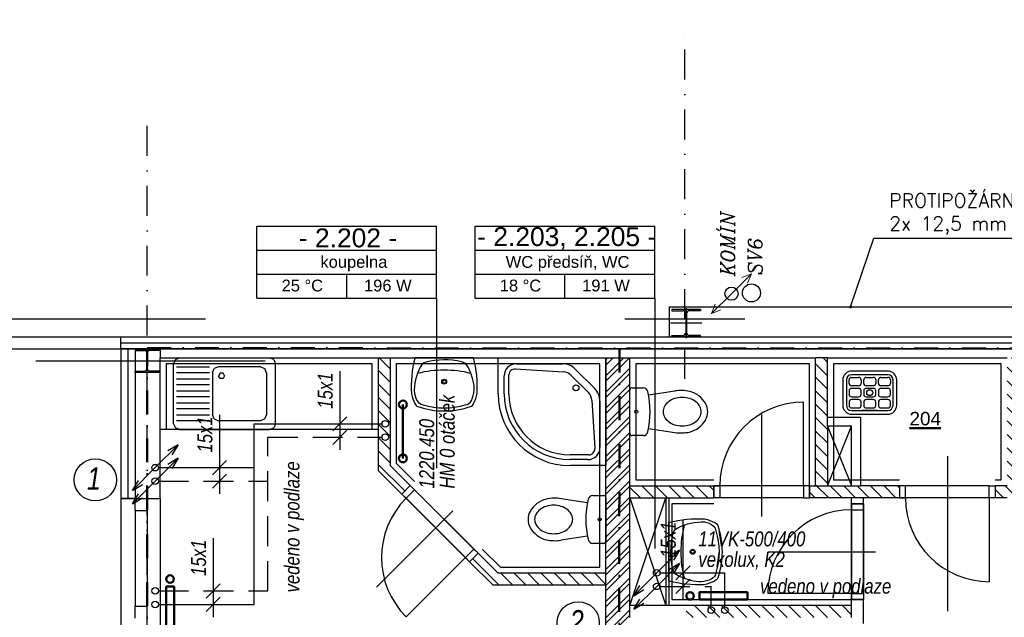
# Model space of a CAD drawing. Header units: millimetres. Extents: x 6435372 to 7248404, y 1559872 to 1886246.
# Tile 38 of 208: x 6644564 to 6652782, y 1719025 to 1724018. Entities that reach past the tile are written whole.
import ezdxf
from ezdxf.enums import TextEntityAlignment as Align

# ---------------------------------------------------------------- set-up
doc = ezdxf.new("R2010")
doc.units = ezdxf.units.MM
for name, pattern in [('DASH', [75, 50, -25]), ('DASHDOT', [1, 0.5, -0.25, 0, -0.25]), ('ČERCHOVANÁ', [1, 0.5, -0.25, 0, -0.25])]:
    doc.linetypes.add(name, pattern=pattern)
for name, color, linetype in [('1__NP___M_STNOSTI__T', 7, 'Continuous'), ('matrice DPS', 122, 'Continuous'), ('UT-popis', 7, 'Continuous'), ('UT_popis', 7, 'Continuous'), ('UT_tělesa-popis', 7, 'Continuous')]:
    doc.layers.add(name, color=color, linetype=linetype)
for name, color, linetype, lineweight in [('CKPOPISM', 8, 'Continuous', 50), ('požární úseky', 21, 'ČERCHOVANÁ', 50), ('UT-zařízení', 7, 'Continuous', 30), ('UT_potrubí', 10, 'Continuous', 30), ('UT_telesa', 181, 'Continuous', 50)]:
    doc.layers.add(name, color=color, linetype=linetype, lineweight=lineweight)
doc.styles.add('ARIAL', font='arial.ttf')
doc.styles.add('INDRA', font='ariali.ttf')
doc.styles.add('KURZIVA', font='italic__.ttf')
doc.styles.get("Standard").update_dxf_attribs({"font": 'romans.shx'})
doc.linetypes.add('IZOLACE_POLYSTYREN_EXPANDOVANY', pattern='A,1,[224,CADKON.SHX,S=0.01,R=0,X=-0.5,Y=-1.74],-2', length=3)
doc.linetypes.add('IZOLACE_POLYSTYREN_PENOVY', pattern='A,0.001,[228,CADKON.SHX,S=0.1,R=0,X=0,Y=0],-2', length=2.001)
doc.dimstyles.new('CADKON$7', dxfattribs={"dimscale": 100, "dimtxt": 2.5, "dimasz": 2.5, "dimexe": 1.8, "dimexo": 5, "dimgap": 0.6, "dimtad": 1, "dimrnd": 1, "dimtxsty": 'Standard', "dimblk1": 'OBLIQUE', "dimblk2": 'OBLIQUE', "dimsah": 1, "dimcen": 2.5, "dimadec": 1, "dimazin": 2, "dimtfac": 1, "dimtdec": 4, "dimtix": 1, "dimtmove": 0, "dimatfit": 3, "dimldrblk": 'DOTSMALL', "dimfxl": 5, "dimfxlon": 1, "dimtfill": 1, "dimtolj": 1, "dimarcsym": 0})
pattern_1 = [(135, (6558682.645, 1702199.846), (-56.1266, -56.1266), [])]

# ---------------------------------------------------------------- blocks, each defined once
blk = doc.blocks.new('CK_S_EXT_HEAHEA200')
for p, q in [((-100, 95), (100, 95)), ((-100, 95), (-100, 85)), ((-100, 85), (-21.25, 85)), ((100, 85), (21.25, 85)), ((100, 95), (100, 85)), ((-3.25, -67), (-3.25, 67)), ((3.25, -67), (3.25, 67)), ((-100, -95), (-100, -85)), ((-100, -85), (-21.25, -85)), ((-100, -95), (100, -95)), ((100, -85), (21.25, -85)), ((100, -95), (100, -85))]:
    blk.add_line(p, q)
for centre, start, end in [((-21.25, 67), 0, 90), ((21.25, 67), 90, 180), ((-21.25, -67), 270, 0), ((21.25, -67), 180, 270)]:
    blk.add_arc(centre, 18, start, end)
blk = doc.blocks.new('CK_S_EXT_HEAHEA240')
for p, q in [((-120, 115), (120, 115)), ((-120, 115), (-120, 103)), ((-120, 103), (-24.75, 103)), ((120, 103), (24.75, 103)), ((120, 115), (120, 103)), ((-3.75, -82), (-3.75, 82)), ((3.75, -82), (3.75, 82)), ((-120, -115), (-120, -103)), ((-120, -103), (-24.75, -103)), ((-120, -115), (120, -115)), ((120, -103), (24.75, -103)), ((120, -115), (120, -103))]:
    blk.add_line(p, q)
for centre, start, end in [((-24.75, 82), 0, 90), ((24.75, 82), 90, 180), ((-24.75, -82), 270, 0), ((24.75, -82), 180, 270)]:
    blk.add_arc(centre, 21, start, end)
blk = doc.blocks.new('CKBL2010716102920', base_point=(93939, 19306))
blk = doc.blocks.new('_Oblique')
at = {"color": 0, "lineweight": -2}
blk.add_line((-0.5, -0.5), (0.5, 0.5), dxfattribs=at)

msp = doc.modelspace()

# ---------------------------------------------------------------- hatches: boundary and pattern name
at = {"layer": 'matrice DPS', "ltscale": 500}
h = msp.add_hatch(dxfattribs=at)
h.set_pattern_fill('ANSI31', color=256, scale=25, angle=90, style=0)
h.set_pattern_definition(pattern_1)
h.paths.add_polyline_path([(6647657, 1721193), (6647657, 1720293), (6647824.2, 1720125.9), (6647753.5, 1720055.2), (6647557, 1720251.6), (6647557, 1721193)])
h.paths.add_polyline_path([(6648389.9, 1719560.2), (6648557, 1719393), (6649457, 1719393), (6649457, 1719293), (6648515.6, 1719293), (6648319.2, 1719489.5)])
h = msp.add_hatch(dxfattribs=at)
h.set_pattern_fill('ANSI32', color=256, scale=10, style=0)
h.set_pattern_definition([(45, (6558682.645, 1702199.85), (-67.35192, 67.35192), []), (45, (6558727.55, 1702199.85), (-67.35192, 67.35192), [])])
h.paths.add_polyline_path([(6649657, 1719023), (6649657, 1719123), (6649657, 1720022), (6649657, 1720023), (6649657, 1720123), (6649657, 1721193), (6649457, 1721193), (6649457, 1719393), (6649457, 1719293), (6649457, 1718754.3), (6649657, 1718694.7)])
h.paths.add_polyline_path([(6649657, 1718123), (6649657, 1718694.7), (6649457, 1718754.3), (6649457, 1717123), (6649657, 1717123), (6649657, 1718023)])
h.paths.add_polyline_path([(6649293, 1720537), (6649821, 1720537), (6649821, 1720207), (6649293, 1720207)], flags=24)
h = msp.add_hatch(dxfattribs=at)
h.set_pattern_fill('ANSI31', color=256, scale=25, angle=90, style=0)
h.set_pattern_definition(pattern_1)
h.paths.add_polyline_path([(6649657, 1718123), (6649657, 1718023), (6650127, 1718023), (6650127, 1718123)])
h.paths.add_polyline_path([(6650127, 1720023), (6650127, 1720123), (6649657, 1720123), (6649657, 1720023)])
h.paths.add_polyline_path([(6651207, 1720123), (6651307, 1720123), (6651907, 1720123), (6651907, 1720023), (6651607, 1720023), (6651507, 1720023), (6651157, 1720023), (6651157, 1720123)])
h.paths.add_polyline_path([(6650127, 1719123), (6650127, 1719023), (6651507, 1719023), (6651507, 1719123)])
h.paths.add_polyline_path([(6650357, 1720023), (6650357, 1720123), (6650127, 1720123), (6650127, 1720023)])
h.paths.add_polyline_path([(6650657, 1718123), (6650657, 1718023), (6650127, 1718023), (6650127, 1718123)])
h.paths.add_polyline_path([(6652707, 1720123), (6652707, 1720023), (6652807, 1720023), (6652807, 1720123)])
h.paths.add_polyline_path([(6651307, 1721193), (6651207, 1721193), (6651207, 1720123), (6651307, 1720123)])
h.paths.add_polyline_path([(6652807, 1720023), (6652907, 1720023), (6652907, 1721193), (6652807, 1721193), (6652807, 1720123)])

# ---------------------------------------------------------------- linework, layer by layer
at = {"layer": '1__NP___M_STNOSTI__T', "color": 7}
for p, q in [((6646543.9, 1722092.8), (6646543.9, 1722292.8)), ((6646543.9, 1722292.8), (6648043.9, 1722292.8)), ((6648043.9, 1722092.8), (6648043.9, 1722292.8)), ((6648364.8, 1722092.8), (6648364.8, 1722292.8)), ((6648364.8, 1722292.8), (6649864.8, 1722292.8)), ((6649864.8, 1722092.8), (6649864.8, 1722292.8)), ((6646543.9, 1721892.8), (6646543.9, 1722092.8)), ((6646543.9, 1722092.8), (6648043.9, 1722092.8)), ((6646543.9, 1722092.8), (6648043.9, 1722092.8)), ((6648043.9, 1721892.8), (6648043.9, 1722092.8)), ((6648364.8, 1721892.8), (6648364.8, 1722092.8)), ((6648364.8, 1722092.8), (6649864.8, 1722092.8)), ((6648364.8, 1722092.8), (6649864.8, 1722092.8)), ((6649864.8, 1721892.8), (6649864.8, 1722092.8)), ((6646543.9, 1721692.8), (6646543.9, 1721892.8)), ((6646543.9, 1721892.8), (6648043.9, 1721892.8)), ((6646543.9, 1721892.8), (6648043.9, 1721892.8)), ((6647293.9, 1721692.8), (6647293.9, 1721892.8)), ((6648043.9, 1721692.8), (6648043.9, 1721892.8)), ((6648364.8, 1721692.8), (6648364.8, 1721892.8)), ((6648364.8, 1721892.8), (6649864.8, 1721892.8)), ((6648364.8, 1721892.8), (6649864.8, 1721892.8)), ((6649114.8, 1721692.8), (6649114.8, 1721892.8)), ((6649864.8, 1721692.8), (6649864.8, 1721892.8)), ((6646543.9, 1721692.8), (6648043.9, 1721692.8)), ((6648043.9, 1721692.8), (6648043.9, 1720270.5)), ((6648364.8, 1721692.8), (6649864.8, 1721692.8)), ((6649864.8, 1721692.8), (6649864.8, 1719599.2))]:
    msp.add_line(p, q, dxfattribs=at)
at = {"layer": 'matrice DPS', "linetype": 'DASHDOT', "ltscale": 500}
for p, q in [((6650115, 1721018), (6650115, 1724018)), ((6645627, 1708877), (6645627, 1723225.4)), ((6645627, 1708877), (6645627, 1723225.4))]:
    msp.add_line(p, q, dxfattribs=at)
at = {"layer": 'matrice DPS', "ltscale": 500}
for p, q in [((6649987, 1721368), (6649987, 1721618)), ((6649987, 1721618), (6656007, 1721618)), ((6650127, 1721608), (6650127, 1721358)), ((6608613.3, 1721518), (6646115, 1721518)), ((6649615, 1721518), (6650615, 1721518)), ((6650257, 1721483), (6649997, 1721483)), ((6620007, 1721368), (6656842, 1721368)), ((6645407, 1721268), (6645407, 1721368)), ((6645407, 1721368), (6656842, 1721368)), ((6645407, 1721268), (6645407, 1721368)), ((6619907, 1721268), (6645737, 1721268)), ((6645407, 1721268), (6645737, 1721268)), ((6645737, 1721268), (6645407, 1721268)), ((6645527, 1721268), (6645407, 1721268)), ((6645407, 1721268), (6645407, 1720018)), ((6645407, 1721268), (6656842, 1721268)), ((6645527, 1721268), (6645527, 1720018)), ((6645627, 1721063), (6645627, 1721273)), ((6645737, 1721268), (6645737, 1721268)), ((6645737, 1721268), (6645737, 1721193)), ((6656247, 1721268), (6645737, 1721268)), ((6645737, 1721268), (6656247, 1721268)), ((6645737, 1721193), (6647557, 1721193)), ((6645737, 1720018), (6645737, 1721193)), ((6647557, 1721193), (6647557, 1720251.6)), ((6647557, 1721193), (6647657, 1721193)), ((6647657, 1721193), (6647657, 1720293)), ((6647657, 1721193), (6649457, 1721193)), ((6649457, 1721193), (6649657, 1721193)), ((6649457, 1719393), (6649457, 1721193)), ((6649657, 1720123), (6649657, 1721193)), ((6649657, 1721193), (6651207, 1721193)), ((6651207, 1720123), (6651207, 1721193)), ((6651307, 1721193), (6651207, 1721193)), ((6651307, 1720698), (6651307, 1721193)), ((6651307, 1721193), (6652807, 1721193)), ((6644697.1, 1721168), (6646613.1, 1721168)), ((6645517, 1721168), (6645737, 1721168)), ((6651107, 1720123), (6651107, 1720823)), ((6650757, 1719868), (6650757, 1720719.8)), ((6651307, 1720698), (6651582, 1720698)), ((6651307, 1720623), (6651307, 1720698)), ((6651582, 1720698), (6651582, 1720123)), ((6651307, 1720123), (6651507, 1720623)), ((6651307, 1720623), (6651507, 1720123)), ((6652307, 1720373), (6652307, 1719078)), ((6647824.2, 1720125.9), (6647657, 1720293)), ((6647557, 1720251.6), (6647753.5, 1720055.2)), ((6647753.5, 1720055.2), (6647824.2, 1720125.9)), ((6647824.2, 1720125.9), (6647753.5, 1720055.2)), ((6648389.9, 1719560.2), (6647824.2, 1720125.9)), ((6647824.2, 1720125.9), (6648389.9, 1719560.2)), ((6647859.5, 1720090.5), (6647824.2, 1720125.9)), ((6649657, 1720123), (6650357, 1720123)), ((6650357, 1720123), (6650357, 1720023)), ((6651157, 1720123), (6650357, 1720123)), ((6650357, 1720123), (6650407, 1720123)), ((6650357, 1720023), (6650357, 1720123)), ((6651107, 1720123), (6650407, 1720123)), ((6650407, 1720123), (6650407, 1720023)), ((6651157, 1720123), (6651107, 1720123)), ((6651107, 1720123), (6651107, 1720023)), ((6651157, 1720123), (6651207, 1720123)), ((6651157, 1720123), (6651157, 1720023)), ((6651157, 1720023), (6651157, 1720123)), ((6651507, 1720123), (6651582, 1720123)), ((6651907, 1720123), (6651582, 1720123)), ((6651907, 1720123), (6651907, 1720023)), ((6651957, 1720123), (6651907, 1720123)), ((6651907, 1720123), (6651907, 1720023)), ((6652657, 1720123), (6651957, 1720123)), ((6651957, 1720023), (6651957, 1720123)), ((6652657, 1720023), (6652657, 1720123)), ((6652657, 1720123), (6652707, 1720123)), ((6652707, 1720123), (6652707, 1720023)), ((6652707, 1720123), (6652707, 1720023)), ((6652807, 1720123), (6652707, 1720123)), ((6647753.5, 1720055.2), (6648319.2, 1719489.5)), ((6648319.2, 1719489.5), (6647753.5, 1720055.2)), ((6647753.5, 1720055.2), (6647788.8, 1720019.8)), ((6647788.8, 1720019.8), (6647859.5, 1720090.5)), ((6648354.5, 1719595.6), (6647859.5, 1720090.5)), ((6649657, 1719123), (6649657, 1720023)), ((6649657, 1720023), (6650357, 1720023)), ((6649657, 1719123), (6649957, 1720023)), ((6649657, 1720023), (6649957, 1719123)), ((6649957, 1720023), (6649957, 1719123)), ((6649982, 1720023), (6649982, 1719123)), ((6650407, 1720023), (6650357, 1720023)), ((6651107, 1720023), (6650407, 1720023)), ((6651107, 1720023), (6651157, 1720023)), ((6651507, 1720023), (6651157, 1720023)), ((6651607, 1720023), (6651507, 1720023)), ((6651507, 1719973), (6651507, 1720023)), ((6651907, 1720023), (6651607, 1720023)), ((6651607, 1719973), (6651607, 1720023)), ((6652707, 1720023), (6651907, 1720023)), ((6651907, 1720023), (6651957, 1720023)), ((6652657, 1720023), (6651957, 1720023)), ((6652707, 1720023), (6652657, 1720023)), ((6652657, 1720023), (6652657, 1719323)), ((6652807, 1720023), (6652707, 1720023)), ((6645407, 1720018), (6645407, 1717018)), ((6645407, 1720018), (6645737, 1720018)), ((6645527, 1720018), (6645407, 1720018)), ((6645527, 1719918), (6645527, 1720018)), ((6645527, 1720018), (6645627, 1720018)), ((6645627, 1719918), (6645627, 1720018)), ((6645737, 1720018), (6645737, 1717018)), ((6648283.8, 1719524.8), (6647788.8, 1720019.8)), ((6651507, 1719973), (6651507, 1719173)), ((6651507, 1719973), (6651607, 1719973)), ((6651507, 1719973), (6651507, 1719173)), ((6651507, 1719173), (6651507, 1719973)), ((6651507, 1719973), (6651507, 1719923)), ((6651607, 1719973), (6651507, 1719973)), ((6651607, 1719973), (6651607, 1719173)), ((6651607, 1719923), (6651607, 1719973)), ((6645527, 1719918), (6645527, 1719118)), ((6645527, 1719918), (6645627, 1719918)), ((6645627, 1719918), (6645627, 1719118)), ((6647541.3, 1719277.4), (6648177.7, 1719913.8)), ((6651507, 1719223), (6651507, 1719923)), ((6651507, 1719923), (6651607, 1719923)), ((6651607, 1719223), (6651607, 1719923)), ((6648283.8, 1719524.8), (6648354.5, 1719595.6)), ((6648319.2, 1719489.5), (6648389.9, 1719560.2)), ((6648389.9, 1719560.2), (6648319.2, 1719489.5)), ((6648354.5, 1719595.6), (6648389.9, 1719560.2)), ((6648557, 1719393), (6648389.9, 1719560.2)), ((6650807, 1719573), (6651707, 1719573)), ((6648283.8, 1719524.8), (6647788.8, 1719029.9)), ((6648319.2, 1719489.5), (6648283.8, 1719524.8)), ((6648319.2, 1719489.5), (6648515.6, 1719293)), ((6649457, 1719393), (6648557, 1719393)), ((6649457, 1719293), (6649457, 1719393)), ((6649457, 1719293), (6648515.6, 1719293)), ((6649457, 1717123), (6649457, 1719293)), ((6651507, 1719223), (6650807, 1719223)), ((6651507, 1719173), (6651507, 1719223)), ((6651507, 1719223), (6651607, 1719223)), ((6651607, 1719223), (6651607, 1719173)), ((6645527, 1719018), (6645527, 1719118)), ((6645527, 1719118), (6645627, 1719118)), ((6645627, 1719018), (6645627, 1719118)), ((6649657, 1719023), (6649657, 1719123)), ((6651507, 1719123), (6649657, 1719123)), ((6651507, 1719173), (6651607, 1719173)), ((6651507, 1719123), (6651507, 1719173)), ((6651607, 1719173), (6651507, 1719173)), ((6651507, 1719023), (6651507, 1719123)), ((6651607, 1718973), (6651607, 1719173))]:
    msp.add_line(p, q, dxfattribs=at)
at = {"layer": 'matrice DPS', "linetype": 'ByBlock', "ltscale": 500}
for p, q in [((6645862.9, 1721178.4), (6645848.2, 1721143)), ((6645862.9, 1721178.4), (6645898.2, 1721193)), ((6645898.2, 1721193), (6646173.2, 1721193)), ((6646173.2, 1721193), (6646648.2, 1721193)), ((6646683.6, 1721178.4), (6646648.2, 1721193)), ((6646683.6, 1721178.4), (6646698.2, 1721143)), ((6648557, 1720893), (6648557, 1721193)), ((6648557, 1721193), (6649457, 1721193)), ((6649457, 1721193), (6649457, 1720293)), ((6645848.2, 1720643), (6645848.2, 1721143)), ((6645873.2, 1721118), (6646148.2, 1721118)), ((6646173.2, 1721068), (6646187.9, 1721103.4)), ((6646223.2, 1721118), (6646187.9, 1721103.4)), ((6646573.2, 1721118), (6646223.2, 1721118)), ((6646573.2, 1721118), (6646608.6, 1721103.4)), ((6646623.2, 1721068), (6646608.6, 1721103.4)), ((6646698.2, 1720643), (6646698.2, 1721143)), ((6648700.1, 1721099.8), (6649102.6, 1721075.3)), ((6648707, 1721143), (6649094.9, 1721143)), ((6649201, 1721099.1), (6649363.1, 1720937)), ((6646148.2, 1721068), (6645873.2, 1721068)), ((6645873.2, 1721018), (6646148.2, 1721018)), ((6646173.2, 1721068), (6646173.2, 1720718)), ((6646235.7, 1721064.7), (6646223.2, 1721043)), ((6646235.7, 1721021.4), (6646223.2, 1721043)), ((6646260.7, 1721064.7), (6646235.7, 1721064.7)), ((6646260.7, 1721021.4), (6646235.7, 1721021.4)), ((6646273.2, 1721043), (6646260.7, 1721064.7)), ((6646273.2, 1721043), (6646260.7, 1721021.4)), ((6646623.2, 1721068), (6646623.2, 1720718)), ((6648607, 1720893), (6648607, 1721043)), ((6648647, 1720893), (6648647, 1721049.9)), ((6649167.3, 1721046.2), (6649310.2, 1720903.3)), ((6651433.7, 1721007.1), (6651433.7, 1720797.1)), ((6651463.7, 1721007.1), (6651463.7, 1720797.1)), ((6651486.2, 1720979.6), (6651486.2, 1721009.6)), ((6651506.2, 1721029.6), (6651566.2, 1721029.6)), ((6651808.7, 1721082.1), (6651508.7, 1721082.1)), ((6651808.7, 1721052.1), (6651508.7, 1721052.1)), ((6651586.2, 1721009.6), (6651586.2, 1720979.6)), ((6651608.7, 1720979.6), (6651608.7, 1721009.6)), ((6651628.7, 1721029.6), (6651688.7, 1721029.6)), ((6651708.7, 1721009.6), (6651708.7, 1720979.6)), ((6651731.2, 1720979.6), (6651731.2, 1721009.6)), ((6651751.2, 1721029.6), (6651811.2, 1721029.6)), ((6651831.2, 1721009.6), (6651831.2, 1720979.6)), ((6651853.7, 1720797.1), (6651853.7, 1721007.1)), ((6651883.7, 1720797.1), (6651883.7, 1721007.1)), ((6646148.2, 1720968), (6645873.2, 1720968)), ((6649677.1, 1720942.8), (6649767.1, 1720942.8)), ((6651566.2, 1720959.6), (6651506.2, 1720959.6)), ((6651566.2, 1720937.1), (6651506.2, 1720937.1)), ((6651688.7, 1720959.6), (6651628.7, 1720959.6)), ((6651688.7, 1720937.1), (6651628.7, 1720937.1)), ((6651811.2, 1720959.6), (6651751.2, 1720959.6)), ((6651811.2, 1720937.1), (6651751.2, 1720937.1)), ((6645873.2, 1720918), (6646148.2, 1720918)), ((6646148.2, 1720868), (6645873.2, 1720868)), ((6649657, 1720563.3), (6649657, 1720922.7)), ((6649812.1, 1720883), (6650030.6, 1720916.4)), ((6651486.2, 1720917.1), (6651486.2, 1720887.1)), ((6651506.2, 1720867.1), (6651566.2, 1720867.1)), ((6651566.2, 1720844.6), (6651506.2, 1720844.6)), ((6651586.2, 1720887.1), (6651586.2, 1720917.1)), ((6651608.7, 1720917.1), (6651608.7, 1720887.1)), ((6651628.7, 1720867.1), (6651688.7, 1720867.1)), ((6651688.7, 1720844.6), (6651628.7, 1720844.6)), ((6651708.7, 1720887.1), (6651708.7, 1720917.1)), ((6651731.2, 1720917.1), (6651731.2, 1720887.1)), ((6651751.2, 1720867.1), (6651811.2, 1720867.1)), ((6651811.2, 1720844.6), (6651751.2, 1720844.6)), ((6651831.2, 1720887.1), (6651831.2, 1720917.1)), ((6645873.2, 1720818), (6646148.2, 1720818)), ((6646148.2, 1720768), (6645873.2, 1720768)), ((6649339.3, 1720838.6), (6649363.8, 1720436.1)), ((6649407, 1720830.9), (6649407, 1720443)), ((6651486.2, 1720824.6), (6651486.2, 1720794.6)), ((6651506.2, 1720774.6), (6651566.2, 1720774.6)), ((6651586.2, 1720794.6), (6651586.2, 1720824.6)), ((6651608.7, 1720824.6), (6651608.7, 1720794.6)), ((6651628.7, 1720774.6), (6651688.7, 1720774.6)), ((6651708.7, 1720794.6), (6651708.7, 1720824.6)), ((6651731.2, 1720824.6), (6651731.2, 1720794.6)), ((6651751.2, 1720774.6), (6651811.2, 1720774.6)), ((6651831.2, 1720794.6), (6651831.2, 1720824.6)), ((6645873.2, 1720718), (6646148.2, 1720718)), ((6646187.9, 1720682.7), (6646173.2, 1720718)), ((6646187.9, 1720682.7), (6646223.2, 1720668)), ((6646608.6, 1720682.7), (6646573.2, 1720668)), ((6646608.6, 1720682.7), (6646623.2, 1720718)), ((6651508.7, 1720752.1), (6651808.7, 1720752.1)), ((6651508.7, 1720722.1), (6651808.7, 1720722.1)), ((6651593.7, 1720752.1), (6651723.7, 1720752.1)), ((6651593.7, 1720752.1), (6651593.7, 1720752.1)), ((6651723.7, 1720752.1), (6651593.7, 1720752.1)), ((6651723.7, 1720752.1), (6651723.7, 1720752.1)), ((6645848.2, 1720643), (6645862.9, 1720607.7)), ((6645898.2, 1720593), (6645862.9, 1720607.7)), ((6646148.2, 1720668), (6645873.2, 1720668)), ((6646573.2, 1720668), (6646223.2, 1720668)), ((6646648.2, 1720593), (6646683.6, 1720607.7)), ((6646698.2, 1720643), (6646683.6, 1720607.7)), ((6649812.1, 1720603), (6650030.6, 1720569.6)), ((6645898.2, 1720593), (6646173.2, 1720593)), ((6646173.2, 1720593), (6646648.2, 1720593)), ((6649767.1, 1720543.2), (6649677.1, 1720543.2)), ((6649313.9, 1720383), (6649157, 1720383)), ((6649307, 1720343), (6649157, 1720343)), ((6649457, 1720293), (6649157, 1720293)), ((6649347, 1720042.8), (6649436.9, 1720042.8)), ((6649457, 1720022.7), (6649457, 1719663.4)), ((6649301.9, 1719983), (6649083.4, 1720016.5)), ((6649301.9, 1719703), (6649083.4, 1719669.6)), ((6649436.9, 1719643.2), (6649347, 1719643.2))]:
    msp.add_line(p, q, dxfattribs=at)
at = {"layer": 'matrice DPS', "linetype": 'Continuous', "ltscale": 500}
for p, q in [((6647557, 1720593), (6645737, 1720593)), ((6649657, 1720023), (6649657, 1720123)), ((6651207, 1720123), (6651307, 1720123))]:
    msp.add_line(p, q, dxfattribs=at)
at = {"layer": 'matrice DPS', "linetype": 'IZOLACE_POLYSTYREN_PENOVY', "ltscale": 500}
msp.add_lwpolyline([(6645407, 1721318), (6656842, 1721318)], dxfattribs=at)
at = {"layer": 'matrice DPS', "linetype": 'IZOLACE_POLYSTYREN_EXPANDOVANY', "ltscale": 500}
msp.add_lwpolyline([(6645467, 1721268), (6645467, 1720018)], dxfattribs=at)
at = {"layer": 'matrice DPS', "linetype": 'ByBlock', "ltscale": 500}
for points in [[(6647861.6, 1721193, 0.077931), (6647833.3, 1720892.1, 0.068031), (6647862.3, 1720811.8, 0.244962), (6647888.1, 1720785.3, 0.165243), (6648326, 1720785.3, 0.244752), (6648351.7, 1720811.8, 0.072964), (6648382, 1720898.1, 0.073303), (6648352.5, 1721193)], [(6647907.3, 1721116.2, 0.13917), (6647858.1, 1720895.5), (6647869.5, 1720857.1, 0.309536), (6647932.5, 1720800.4, 0.150009), (6648282, 1720800.4, 0.287481), (6648334.5, 1720837.1, 0.190467), (6648346.7, 1721009.3, 0.04778), (6648306.8, 1721116.2, 0.225267), (6648251.9, 1721160.2, 0.117325), (6647952.3, 1721157.1, 0.189059), (6647908.5, 1721118.4)], [(6649982, 1719818.4, -0.077931), (6650283, 1719846.8, -0.068031), (6650363.3, 1719817.7, -0.244962), (6650389.8, 1719792, -0.165243), (6650389.8, 1719354.1, -0.244752), (6650363.3, 1719328.3, -0.072964), (6650276.9, 1719298, -0.073303), (6649982, 1719327.6)], [(6650058.8, 1719772.8, -0.13917), (6650279.6, 1719821.9), (6650318, 1719810.6, -0.309536), (6650374.7, 1719747.6, -0.150009), (6650374.7, 1719398, -0.287481), (6650338, 1719345.5, -0.190467), (6650165.8, 1719333.3, -0.04778), (6650058.8, 1719373.3, -0.225267), (6650014.8, 1719428.1, -0.117325), (6650018, 1719727.7, -0.189059), (6650056.7, 1719771.6)]]:
    msp.add_lwpolyline(points, format="xyb", close=True, dxfattribs=at)
at = {"layer": 'matrice DPS', "ltscale": 500}
for points in [[(6647507, 1720593), (6647507, 1721143), (6645787, 1721143), (6645787, 1720593)], [(6648425.2, 1719595.6), (6648577.7, 1719443), (6649407, 1719443), (6649407, 1721143), (6647707, 1721143), (6647707, 1720313.8), (6647859.5, 1720161.2)], [(6651157, 1720123), (6651157, 1721143), (6649707, 1721143), (6649707, 1720173), (6650357, 1720173)], [(6652707, 1720173), (6652757, 1720173), (6652757, 1721143), (6651357, 1721143), (6651357, 1720173), (6651907, 1720173)], [(6650357, 1719973), (6650007, 1719973), (6650007, 1719173), (6651507, 1719173)]]:
    msp.add_lwpolyline(points, dxfattribs=at)
at = {"layer": 'matrice DPS', "linetype": 'ByBlock', "ltscale": 500}
for points in [[(6647886.5, 1721065.4, -0.125328), (6648328.7, 1721065.4)], [(6650109.6, 1719793.5, 0.125328), (6650109.6, 1719351.4)]]:
    msp.add_lwpolyline(points, format="xyb", dxfattribs=at)
at = {"layer": 'matrice DPS', "ltscale": 500}
msp.add_lwpolyline([(6651307, 1720123), (6651507, 1720123), (6651507, 1720623), (6651307, 1720623)], close=True, dxfattribs=at)
for centre, radius in [((6650504.6, 1721728.8), 55), ((6650671.3, 1721735.3), 75)]:
    msp.add_circle(centre, radius, dxfattribs=at)
at = {"layer": 'matrice DPS', "linetype": 'ByBlock', "ltscale": 500}
for centre, radius in [((6648107, 1720994.1), 20.4), ((6648107, 1720994.1), 13.9), ((6649207, 1720943), 24.5), ((6651658.7, 1720902.1), 25), ((6649710.1, 1720743), 12.8), ((6649404, 1719843), 12.8), ((6650180.9, 1719573), 20.4), ((6650180.9, 1719573), 13.9)]:
    msp.add_circle(centre, radius, dxfattribs=at)
for centre, radius, start, end in [((6648707, 1721043), 100, 90, 180), ((6648697, 1721049.9), 50, 86.52077, 180), ((6649094.9, 1720993), 150, 45, 90), ((6649096.6, 1720975.5), 100, 45, 86.52077), ((6651508.7, 1721007.1), 75, 90, 180), ((6651508.7, 1721007.1), 45, 90, 180), ((6651506.2, 1721009.6), 20, 90, 180), ((6651566.2, 1721009.6), 20, 0, 90), ((6651628.7, 1721009.6), 20, 90, 180), ((6651688.7, 1721009.6), 20, 0, 90), ((6651751.2, 1721009.6), 20, 90, 180), ((6651808.7, 1721007.1), 75, 0, 90), ((6651808.7, 1721007.1), 45, 0, 90), ((6651811.2, 1721009.6), 20, 0, 90), ((6649257, 1720830.9), 150, 0, 45), ((6649677.1, 1720922.7), 20.1, 90, 180), ((6649767.1, 1720902.6), 40.2, 12.60811, 90), ((6651506.2, 1720979.6), 20, 180, 270), ((6651506.2, 1720917.1), 20, 90, 180), ((6651566.2, 1720979.6), 20, 270, 0), ((6651566.2, 1720917.1), 20, 0, 90), ((6651628.7, 1720979.6), 20, 180, 270), ((6651628.7, 1720917.1), 20, 90, 180), ((6651688.7, 1720979.6), 20, 270, 0), ((6651688.7, 1720917.1), 20, 0, 90), ((6651751.2, 1720979.6), 20, 180, 270), ((6651751.2, 1720917.1), 20, 90, 180), ((6651811.2, 1720979.6), 20, 270, 0), ((6651811.2, 1720917.1), 20, 0, 90), ((6649157, 1720893), 600, 180, 270), ((6649157, 1720893), 550, 180, 270), ((6649157, 1720893), 510, 180, 270), ((6649239.5, 1720832.6), 100, 3.47923, 45), ((6649053.6, 1720743), 771.3, 347.39189, 12.60811), ((6650079.2, 1720696.7), 163.2, 107.68289, 127.58474), ((6650093.4, 1720652.1), 210, 90, 107.68289), ((6650083.3, 1720572.5), 348, 78.11757, 98.69848), ((6650093.4, 1720652.1), 210, 72.31711, 90), ((6650102.7, 1720705.1), 214.4, 29.47633, 75.89811), ((6650107.6, 1720696.7), 163.2, 52.41526, 72.31711), ((6651506.2, 1720887.1), 20, 180, 270), ((6651506.2, 1720824.6), 20, 90, 180), ((6651566.2, 1720887.1), 20, 270, 0), ((6651566.2, 1720824.6), 20, 0, 90), ((6651628.7, 1720887.1), 20, 180, 270), ((6651628.7, 1720824.6), 20, 90, 180), ((6651688.7, 1720887.1), 20, 270, 0), ((6651688.7, 1720824.6), 20, 0, 90), ((6651751.2, 1720887.1), 20, 180, 270), ((6651751.2, 1720824.6), 20, 90, 180), ((6651811.2, 1720887.1), 20, 270, 0), ((6651811.2, 1720824.6), 20, 0, 90), ((6650023.9, 1720743), 89.4, 151.71247, 180), ((6650057.4, 1720725), 127.4, 127.58474, 151.71247), ((6650129.4, 1720725), 127.4, 28.28753, 52.41526), ((6650162.9, 1720743), 89.4, 0, 28.28753), ((6650169.4, 1720743), 137.6, 0, 29.40689), ((6651508.7, 1720797.1), 75, 180, 270), ((6651508.7, 1720797.1), 45, 180, 270), ((6651506.2, 1720794.6), 20, 180, 270), ((6651566.2, 1720794.6), 20, 270, 0), ((6651628.7, 1720794.6), 20, 180, 270), ((6651688.7, 1720794.6), 20, 270, 0), ((6651751.2, 1720794.6), 20, 180, 270), ((6651808.7, 1720797.1), 75, 270, 0), ((6651808.7, 1720797.1), 45, 270, 0), ((6651811.2, 1720794.6), 20, 270, 0), ((6650023.9, 1720743), 89.4, 180, 208.28753), ((6650057.4, 1720761), 127.4, 208.28753, 232.41526), ((6650129.4, 1720761), 127.4, 307.58474, 331.71247), ((6650162.9, 1720743), 89.4, 331.71247, 0), ((6650169.4, 1720743), 137.6, 330.59311, 0), ((6650079.2, 1720789.3), 163.2, 232.41526, 252.31711), ((6650093.4, 1720834), 210, 252.31711, 270), ((6650093.4, 1720834), 210, 270, 287.68289), ((6650102.7, 1720780.9), 214.4, 284.10189, 330.52367), ((6650107.6, 1720789.3), 163.2, 287.68289, 307.58474), ((6649677.1, 1720563.3), 20.1, 180, 270), ((6649767.1, 1720583.4), 40.2, 270, 347.39189), ((6650083.3, 1720913.6), 348, 261.30152, 281.88243), ((6649307, 1720443), 100, 270, 0), ((6649313.9, 1720433), 50, 270, 3.47923), ((6649030.8, 1719672.5), 348, 81.30152, 101.88243), ((6649347, 1720002.6), 40.2, 90, 167.39189), ((6649436.9, 1720022.7), 20.1, 0, 90), ((6649011.4, 1719805.1), 214.4, 104.10189, 150.52367), ((6649006.5, 1719796.7), 163.2, 107.68289, 127.58474), ((6649020.7, 1719752.1), 210, 90, 107.68289), ((6649020.7, 1719752.1), 210, 72.31711, 90), ((6649034.9, 1719796.7), 163.2, 52.41526, 72.31711), ((6650060.5, 1719843), 771.3, 167.39189, 192.60811), ((6648944.6, 1719843), 137.6, 150.59311, 180), ((6648951.2, 1719843), 89.4, 151.71247, 180), ((6648984.7, 1719825), 127.4, 127.58474, 151.71247), ((6649056.7, 1719825), 127.4, 28.28753, 52.41526), ((6649090.2, 1719843), 89.4, 0, 28.28753), ((6648944.6, 1719843), 137.6, 180, 209.40689), ((6649011.4, 1719881), 214.4, 209.47633, 255.89811), ((6648951.2, 1719843), 89.4, 180, 208.28753), ((6648984.7, 1719861.1), 127.4, 208.28753, 232.41526), ((6649056.7, 1719861.1), 127.4, 307.58474, 331.71247), ((6649090.2, 1719843), 89.4, 331.71247, 0), ((6649006.5, 1719889.4), 163.2, 232.41526, 252.31711), ((6649020.7, 1719934), 210, 252.31711, 270), ((6649020.7, 1719934), 210, 270, 287.68289), ((6649034.9, 1719889.4), 163.2, 287.68289, 307.58474), ((6649030.8, 1720013.6), 348, 258.11757, 278.69848), ((6649347, 1719683.5), 40.2, 192.60811, 270), ((6649436.9, 1719663.4), 20.1, 270, 0)]:
    msp.add_arc(centre, radius, start, end, dxfattribs=at)
at = {"layer": 'matrice DPS', "ltscale": 500}
for centre, start, end in [((6651107, 1720123), 90, 180), ((6652657, 1720023), 180, 270), ((6648283.8, 1719524.8), 135, 225), ((6651507, 1719223), 90, 180)]:
    msp.add_arc(centre, 700, start, end, dxfattribs=at)
at = {"layer": 'požární úseky', "ltscale": 400}
for p, q in [((6645627, 1721273), (6662127, 1721268)), ((6645627, 1711518), (6645627, 1721273)), ((6649571.1, 1721271.8), (6649563, 1717062.5))]:
    msp.add_line(p, q, dxfattribs=at)
at = {"layer": 'UT-popis', "ltscale": 400}
for p, q in [((6647235.2, 1721082.5), (6647235.2, 1720424)), ((6646231.4, 1720716.1), (6646231.4, 1720057.6)), ((6647176, 1720582.9), (6647294.4, 1720701.3)), ((6647176, 1720470.4), (6647294.4, 1720588.8)), ((6646172.2, 1720216.5), (6646290.6, 1720334.9)), ((6646172.2, 1720104), (6646290.6, 1720222.4)), ((6650099.4, 1719836.9), (6650099.4, 1719178.3)), ((6646178.3, 1719686.2), (6646178.3, 1719027.6)), ((6650040.2, 1719337.2), (6650158.6, 1719455.6)), ((6646119.1, 1719186.5), (6646237.5, 1719304.9)), ((6650040.2, 1719224.7), (6650158.6, 1719343.1)), ((6646119.1, 1719074), (6646237.5, 1719192.4))]:
    msp.add_line(p, q, dxfattribs=at)
at = {"layer": 'UT-zařízení', "lineweight": 18, "ltscale": 400}
for p, q in [((6650504.6, 1721728.8), (6650670.6, 1721894.8)), ((6650504.6, 1721728.8), (6650670.6, 1721894.8)), ((6650504.6, 1721728.8), (6650670.6, 1721894.8)), ((6650670.6, 1721894.8), (6650592, 1721863.4)), ((6650670.6, 1721894.8), (6650592, 1721863.4)), ((6650670.6, 1721894.8), (6650592, 1721863.4)), ((6650670.6, 1721894.8), (6650639.2, 1721816.2)), ((6650670.6, 1721894.8), (6650639.2, 1721816.2)), ((6650670.6, 1721894.8), (6650639.2, 1721816.2)), ((6650504.6, 1721728.8), (6650338.7, 1721562.9)), ((6650338.7, 1721562.9), (6650370, 1721641.5)), ((6650338.7, 1721562.9), (6650417.3, 1721594.3))]:
    msp.add_line(p, q, dxfattribs=at)
at = {"layer": 'UT-zařízení', "ltscale": 400}
msp.add_circle((6650504.6, 1721728.8), 55, dxfattribs=at)
at = {"layer": 'UT_popis', "ltscale": 400}
for p, q in [((6645694.9, 1720275.7), (6645885.6, 1720466.4)), ((6645885.6, 1720466.4), (6645801.5, 1720415.7)), ((6645885.6, 1720466.4), (6645834.9, 1720382.2)), ((6645694.9, 1720163.2), (6645885.6, 1720353.9)), ((6645885.6, 1720353.9), (6645801.5, 1720303.2)), ((6645885.6, 1720353.9), (6645834.9, 1720269.7)), ((6645694.9, 1720275.7), (6645504.3, 1720085)), ((6645504.3, 1720085), (6645555, 1720169.2)), ((6645694.9, 1720163.2), (6645504.3, 1719972.5)), ((6645504.3, 1720085), (6645588.4, 1720135.7)), ((6645504.3, 1719972.5), (6645555, 1720056.7)), ((6645504.3, 1719972.5), (6645588.4, 1720023.2)), ((6649880.4, 1719396.4), (6650071, 1719587.1)), ((6650071, 1719587.1), (6649986.9, 1719536.4)), ((6650071, 1719587.1), (6650020.3, 1719502.9)), ((6649880.4, 1719283.9), (6650071, 1719474.6)), ((6650071, 1719474.6), (6649986.9, 1719423.9)), ((6650071, 1719474.6), (6650020.3, 1719390.4)), ((6649880.4, 1719396.4), (6649689.7, 1719205.8)), ((6649689.7, 1719205.8), (6649740.4, 1719289.9)), ((6649880.4, 1719283.9), (6649689.7, 1719093.3)), ((6649689.7, 1719205.8), (6649773.8, 1719256.5)), ((6649689.7, 1719093.3), (6649740.4, 1719177.4)), ((6649689.7, 1719093.3), (6649773.8, 1719144))]:
    msp.add_line(p, q, dxfattribs=at)
for centre in [(6645195.1, 1720173.8), (6649225.6, 1718979.7)]:
    msp.add_circle(centre, 176.2, dxfattribs=at)
at = {"layer": 'UT_potrubí'}
for p, q in [((6646521.7, 1720642.1), (6647588, 1720642.1)), ((6646521.7, 1719133.2), (6646521.7, 1720642.1)), ((6645722.4, 1720275.7), (6646521.7, 1720275.7)), ((6649907.8, 1719396.4), (6650448.9, 1719396.4)), ((6650448.9, 1719113.5), (6650448.9, 1719396.4)), ((6645722.4, 1719133.2), (6646521.7, 1719133.2))]:
    msp.add_line(p, q, dxfattribs=at)
at = {"layer": 'UT_potrubí', "linetype": 'DASH', "ltscale": 5}
for p, q in [((6646634.2, 1720529.6), (6647588, 1720529.6)), ((6646634.2, 1719245.7), (6646634.2, 1720529.6)), ((6645722.4, 1720163.2), (6646634.2, 1720163.2)), ((6649907.8, 1719283.9), (6650336.4, 1719283.9)), ((6650336.4, 1719113.5), (6650336.4, 1719283.9)), ((6645722.4, 1719245.7), (6646634.2, 1719245.7))]:
    msp.add_line(p, q, dxfattribs=at)
at = {"layer": 'UT_potrubí', "ltscale": 400}
for centre in [(6647615.5, 1720642.1), (6647615.5, 1720529.6), (6645694.9, 1720275.7), (6645694.9, 1720163.2), (6649880.4, 1719396.4), (6649880.4, 1719283.9), (6645694.9, 1719245.7), (6645694.9, 1719133.2), (6650336.4, 1719086), (6650448.9, 1719086)]:
    msp.add_circle(centre, 27.5, dxfattribs=at)
at = {"layer": 'UT_telesa', "ltscale": 400}
msp.add_line((6647762.3, 1720803.2), (6647762.3, 1720353.2), dxfattribs=at)
for points in [[(6645787, 1719281.6), (6645853, 1719281.6), (6645853, 1717681.6), (6645787, 1717681.6)], [(6650638.5, 1719236), (6650638.5, 1719173), (6650238.5, 1719173), (6650238.5, 1719236)]]:
    msp.add_lwpolyline(points, close=True, dxfattribs=at)
for centre, radius in [((6647762.3, 1720803.2), 33), ((6647762.3, 1720353.2), 33), ((6645818.5, 1719345.3), 31.3), ((6650159.4, 1719204.3), 31.3)]:
    msp.add_circle(centre, radius, dxfattribs=at)

# ---------------------------------------------------------------- block references
at = {"layer": 'matrice DPS', "ltscale": 500, "rotation": 180}
msp.add_blockref('CK_S_EXT_HEAHEA240', (6650127, 1721483), dxfattribs=at)
at = {"layer": 'matrice DPS', "ltscale": 500}
msp.add_blockref('CK_S_EXT_HEAHEA200', (6645627, 1721168), dxfattribs=at)
ref = msp.add_blockref('CKBL2010716102920', (6652122.2, 1720629.1), dxfattribs=dict(at, xscale=0.375, yscale=0.375, zscale=0.375))
ref.add_attrib('CISLO', '%%U204', dxfattribs={"layer": 'CKPOPISM', "height": 112.5, "style": 'ARIAL'}).set_placement((6652122.2, 1720629.1), align=Align.CENTER)

# ---------------------------------------------------------------- texts
at = {"layer": '1__NP___M_STNOSTI__T', "color": 7, "style": 'ARIAL'}
for s, height, p in [('- 2.202 -', 157.73, (6646893.6, 1722116.3)), ('- 2.203, 2.205 -', 157.729, (6648382.4, 1722126.9)), ('koupelna', 98.58, (6647073.6, 1721945.1)), ('WC předsíň, WC', 98.581, (6648620.4, 1721945.1)), ('25 °C', 98.58, (6646749.9, 1721747.8)), ('196 W', 98.58, (6647437.4, 1721747.8)), ('18 °C', 98.58, (6648570.8, 1721747.8)), ('191 W', 98.58, (6649258.3, 1721747.8))]:
    msp.add_text(s, height=height, dxfattribs=at).set_placement(p)
at = {"layer": 'matrice DPS', "ltscale": 500, "style": 'KURZIVA'}
for s, p in [('KOMÍN', (6650531.5, 1721875.9)), ('SV6', (6650760, 1721884.1))]:
    msp.add_text(s, height=115, rotation=90, dxfattribs=at).set_placement(p)
at = {"layer": 'matrice DPS', "ltscale": 500, "insert": (6651821.7, 1722222.8), "char_height": 115, "attachment_point": 7}
msp.add_mtext('PROTIPOŽÁRNÍ OBKLAD:\\P2x 12,5 mm PROTIPOŽÁRNÍ SDK DESKA\\P', dxfattribs=at)
at = {"layer": 'UT_popis', "linetype": 'Continuous', "style": 'INDRA', "width": 0.8}
for s, p in [('15x1', (6647175.9, 1720767.5)), ('15x1', (6646172.1, 1720401.1)), ('vedeno v podlaze', (6646899, 1719233.1)), ('15x1', (6650040.1, 1719521.8)), ('15x1', (6646119, 1719371.1))]:
    msp.add_text(s, height=125, rotation=90, dxfattribs=at).set_placement(p)
for s, height, p in [('1', 187.5, (6645125.1, 1720092.2)), ('vedeno v podlaze', 125, (6650743.6, 1719223)), ('2', 187.5, (6649155.7, 1718898.1))]:
    msp.add_text(s, height=height, dxfattribs=at).set_placement(p)
at = {"layer": 'UT_tělesa-popis', "ltscale": 400, "style": 'INDRA', "width": 0.8}
for s, p in [('HM 0 otáček', (6648194.7, 1720100.5)), ('1220.450', (6648023.2, 1720100.5))]:
    msp.add_text(s, height=125, rotation=90, dxfattribs=at).set_placement(p)
for s, p in [('11VK-500/400', (6650228.3, 1719618.2)), ('vekolux, K2', (6650228.3, 1719446.7))]:
    msp.add_text(s, height=125, dxfattribs=at).set_placement(p)

# ---------------------------------------------------------------- leaders
at = {"layer": 'matrice DPS', "ltscale": 500, "annotation_type": 0, "has_hookline": 1, "hookline_direction": 0, "text_width": 3554}
msp.add_leader([(6651498.9, 1721618), (6651691.7, 1722192.8), (6651791.7, 1722192.8)], dimstyle='CADKON$7', override={"dimscale": 50, "dimtxt": 2.3, "dimasz": 2, "dimfxl": 1, "dimfxlon": 0}, dxfattribs=at)

doc.saveas('drawing.dxf')
